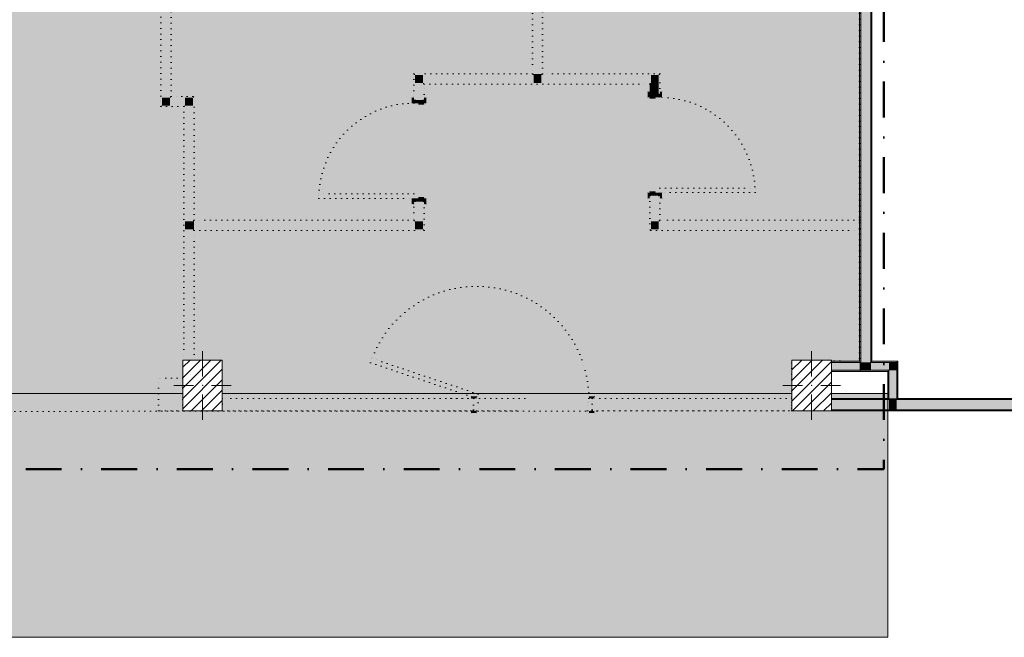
# Model space of a CAD drawing. Header units: millimetres. Extents: x -30280 to 19093, y -19247 to 4746.
# Tile 19 of 41: x -1017 to 7712, y -19247 to -13771. Entities that reach past the tile are written whole.
import ezdxf

# ---------------------------------------------------------------- set-up
doc = ezdxf.new("R2010")
doc.units = ezdxf.units.MM
doc.header["$MEASUREMENT"] = 0
for name, pattern in [('Punteado_1', [50, 0, -50]), ('Punto & Rayas', [670.277762, 317.5, -176.388889, 0, -176.388874]), ('Wipeout_Contour', [1000, 0, -1000])]:
    doc.linetypes.add(name, pattern=pattern)
for name, color, linetype, lineweight, true_color in [('01_2D_Ambit_Pluma_Nº__242', 7, 'Continuous', 50, 0xfb0013), ('12_FAÇ_Façana_Pluma_Nº__102', 7, 'Continuous', 5, 0xcccccc), ('12_FAÇ_Façana_Pluma_Nº__176', 7, 'Continuous', 15, 0x93a0c6), ('14_PAV_Paviment existent_Pluma_Nº__197', 7, 'Continuous', 0, 0xffe68e)]:
    doc.layers.add(name, color=color, linetype=linetype, lineweight=lineweight, true_color=true_color)
for name, color, linetype in [('10_ESTR_Pilars', 7, 'Continuous'), ('12_FAÇ_Façana', 7, 'Continuous'), ('14_PAV_Paviment existent', 7, 'Continuous'), ('Demolido_07_CR_Cel Ras', 7, 'Continuous'), ('Demolido_08_Envans', 7, 'Continuous'), ('Demolido_12_FAÇ_Façana', 7, 'Continuous'), ('Demolido_Puertas Archicad', 7, 'Continuous')]:
    doc.layers.add(name, color=color, linetype=linetype)
for name, color, linetype, lineweight in [('10_ESTR_Pilars_Pluma_Nº__20', 1, 'Continuous', 5), ('10_ESTR_Pilars_Pluma_Nº__28', 7, 'Continuous', 20), ('10_ESTR_Pilars_Pluma_Nº__42', 8, 'Continuous', 25), ('12_FAÇ_Façana_Pluma_Nº__7', 7, 'Continuous', 5), ('14_PAV_Paviment existent_Pluma_Nº__89', 7, 'Continuous', 5), ('Demolido_07_CR_Cel Ras_Pluma_Nº__1', 7, 'Continuous', 5), ('Demolido_07_CR_Cel Ras_Pluma_Nº__100', 2, 'Continuous', 5), ('Demolido_08_Envans_Pluma_Nº__1', 7, 'Continuous', 5), ('Demolido_08_Envans_Pluma_Nº__100', 2, 'Continuous', 5), ('Demolido_12_FAÇ_Façana_Pluma_Nº__1', 7, 'Continuous', 5), ('Demolido_12_FAÇ_Façana_Pluma_Nº__100', 2, 'Continuous', 5), ('Demolido_Puertas Archicad_Pluma_Nº__1', 7, 'Continuous', 5), ('Demolido_Puertas Archicad_Pluma_Nº__100', 2, 'Continuous', 5)]:
    doc.layers.add(name, color=color, linetype=linetype, lineweight=lineweight)
pattern_1 = [(45, (0, 0), (-45.96194, 45.96194), [])]

# ---------------------------------------------------------------- blocks, each defined once
blk = doc.blocks.new('Forjado_2_1', base_point=(6678.9, -19246.6))
at = {"layer": '14_PAV_Paviment existent_Pluma_Nº__197', "linetype": 'Continuous', "lineweight": 0, "true_color": 0x3f3923}
blk.add_hatch(color=39, dxfattribs=at).paths.add_polyline_path([(6678.9, -19246.6), (6678.9, -17084), (-28038.7, -17084), (-28050.8, -19246.6)])
at = {"layer": '14_PAV_Paviment existent_Pluma_Nº__89', "color": 7, "linetype": 'Continuous', "lineweight": 5, "flags": 128}
blk.add_lwpolyline([(6678.9, -19246.6), (-28050.8, -19246.6), (-28038.7, -17084), (6678.9, -17084)], close=True, dxfattribs=at)
blk = doc.blocks.new('Forjado_3_1', base_point=(-28092.2, -1194))
at = {"layer": 'Demolido_07_CR_Cel Ras_Pluma_Nº__100', "linetype": 'Continuous', "lineweight": 0, "true_color": 0x3f3f00}
blk.add_hatch(color=48, dxfattribs=at).paths.add_polyline_path([(-28092.2, -1194), (-1681.1, -1194), (-1681.1, -12339), (-1971.1, -12439), (-18763.6, -12339), (-18763.6, -17084), (-1670.4, -17244), (5828.9, -17239), (5828.9, -16789), (6428.9, -16799), (6428.9, -12439), (6178.9, -12439), (6061.7, -1189.8), (7253.9, -1194), (7253.9, 3863.5), (-28092.2, 3863.5)])
at = {"layer": 'Demolido_07_CR_Cel Ras_Pluma_Nº__1', "color": 7, "linetype": 'Punteado_1', "lineweight": 5, "flags": 128}
blk.add_lwpolyline([(-28092.2, -1194), (-1681.1, -1194), (-1681.1, -12339), (-1971.1, -12439), (-18763.6, -12339), (-18763.6, -17084), (-1670.4, -17244), (5828.9, -17239), (5828.9, -16789), (6428.9, -16799), (6428.9, -12439), (6178.9, -12439), (6061.7, -1189.8), (7253.9, -1194), (7253.9, 3863.5), (-28092.2, 3863.5)], close=True, dxfattribs=at)
blk = doc.blocks.new('Puerta Corredera Exterior 27[7]_1')
at = {"layer": 'Demolido_Puertas Archicad_Pluma_Nº__100', "linetype": 'Continuous', "lineweight": 5}
blk.add_hatch(color=2, dxfattribs=at).paths.add_polyline_path([(-1286, -17284), (-1286, -17244), (-3131.3, -17244), (-3131.3, -17284)])
at = {"layer": 'Demolido_Puertas Archicad_Pluma_Nº__1', "color": 7, "linetype": 'Punteado_1', "lineweight": 5}
for p, q in [((-1621.1, -16949), (-1611.1, -16949)), ((-1611.1, -17239), (-1611.1, -16949)), ((224.1, -16949), (214.1, -16949)), ((214.1, -17239), (214.1, -16949)), ((-3131.3, -17284), (-3131.3, -17244)), ((-3131.3, -17244), (-1286, -17244)), ((-1286, -17284), (-3131.3, -17284)), ((-1286, -17244), (-1286, -17284)), ((-2408.7, -17384), (-2358.7, -17334)), ((-2208.7, -17384), (-2408.7, -17384)), ((-2408.7, -17384), (-2358.7, -17434))]:
    blk.add_line(p, q, dxfattribs=at)
blk = doc.blocks.new('Muro_53_1', base_point=(-8960.9, -16949))
at = {"layer": 'Demolido_08_Envans_Pluma_Nº__100', "linetype": 'Continuous', "lineweight": 5}
for points in [[(224.1, -16949), (214.1, -16949), (214.1, -17239), (224.1, -17239), (224.1, -16959)], [(428.9, -16949), (224.1, -16949), (224.1, -16959), (428.9, -16959)], [(428.9, -16959), (224.1, -16959), (224.1, -17049), (428.9, -17049)], [(428.9, -17049), (224.1, -17049), (224.1, -17139), (428.9, -17139)], [(428.9, -17139), (224.1, -17139), (224.1, -17229), (428.9, -17229)], [(224.1, -17239), (428.9, -17239), (428.9, -17229), (224.1, -17229)]]:
    blk.add_hatch(color=2, dxfattribs=at).paths.add_polyline_path(points)
at = {"layer": 'Demolido_08_Envans_Pluma_Nº__1', "color": 7, "linetype": 'Punteado_1', "lineweight": 5}
for p in [(214.1, -17239), (224.1, -16949)]:
    blk.add_line(p, (214.1, -16949), dxfattribs=at)
at = {"layer": 'Demolido_08_Envans_Pluma_Nº__1', "color": 7, "linetype": 'Punteado_1', "lineweight": 5, "flags": 128}
for points in [[(428.9, -16949), (224.1, -16949)], [(428.9, -17239), (428.9, -16949)], [(224.1, -17239), (428.9, -17239)]]:
    blk.add_lwpolyline(points, dxfattribs=at)
at = {"layer": 'Demolido_Puertas Archicad', "color": 7, "linetype": 'Punteado_1', "lineweight": 5}
blk.add_blockref('Puerta Corredera Exterior 27[7]_1', (0, 0), dxfattribs=at)
blk = doc.blocks.new('Muro_59_1', base_point=(778.9, -17239))
at = {"layer": 'Demolido_08_Envans_Pluma_Nº__100', "linetype": 'Continuous', "lineweight": 5}
for points in [[(3460.9, -17129), (778.9, -17129), (778.9, -17139), (3460.9, -17139)], [(778.9, -17229), (3460.9, -17229), (3460.9, -17139), (778.9, -17139)], [(778.9, -17239), (3460.9, -17239), (3460.9, -17229), (778.9, -17229)]]:
    blk.add_hatch(color=2, dxfattribs=at).paths.add_polyline_path(points)
at = {"layer": 'Demolido_08_Envans_Pluma_Nº__1', "color": 7, "linetype": 'Punteado_1', "lineweight": 5, "flags": 128}
for points in [[(3460.9, -17129), (778.9, -17129)], [(778.9, -17129), (778.9, -17239)], [(778.9, -17239), (3460.9, -17239)]]:
    blk.add_lwpolyline(points, dxfattribs=at)
blk = doc.blocks.new('Puerta 27[9]_1')
at = {"layer": 'Demolido_Puertas Archicad_Pluma_Nº__100', "linetype": 'Continuous', "lineweight": 5}
for points in [[(2478.2, -14510.9), (2478.2, -14460.9), (2459.2, -14460.9), (2459.2, -14510.9)], [(2568.2, -14522.9), (2568.2, -14482.9), (2478.2, -14482.9), (2478.2, -14510.9), (2518.2, -14510.9), (2518.2, -14522.9)], [(2587.2, -14510.9), (2587.2, -14460.9), (2568.2, -14460.9), (2568.2, -14510.9)], [(1634.2, -15354.9), (2478.2, -15354.9), (2478.2, -15314.9), (1634.2, -15314.9)], [(2459.2, -15354.9), (2459.2, -15404.9), (2478.2, -15404.9), (2478.2, -15354.9)], [(2568.2, -15382.9), (2568.2, -15342.9), (2518.2, -15342.9), (2518.2, -15354.9), (2478.2, -15354.9), (2478.2, -15382.9)], [(2568.2, -15354.9), (2568.2, -15404.9), (2587.2, -15404.9), (2587.2, -15354.9)]]:
    blk.add_hatch(color=2, dxfattribs=at).paths.add_polyline_path(points)
at = {"layer": 'Demolido_Puertas Archicad_Pluma_Nº__1', "color": 7, "linetype": 'Punteado_1', "lineweight": 5}
for p, q in [((2478.2, -14460.9), (2459.2, -14460.9)), ((2459.2, -14460.9), (2459.2, -14510.9)), ((2478.2, -14510.9), (2478.2, -14460.9)), ((2478.2, -14482.9), (2478.2, -14460.9)), ((2478.2, -14482.9), (2478.2, -14460.9)), ((2478.2, -14510.9), (2478.2, -14482.9)), ((2478.2, -14482.9), (2568.2, -14482.9)), ((2478.2, -14482.9), (2488.2, -14482.9)), ((2478.2, -14482.9), (2488.2, -14482.9)), ((2488.2, -14482.9), (2558.2, -14482.9)), ((2488.2, -14482.9), (2558.2, -14482.9)), ((2558.2, -14482.9), (2568.2, -14482.9)), ((2558.2, -14482.9), (2568.2, -14482.9)), ((2587.2, -14460.9), (2568.2, -14460.9)), ((2568.2, -14460.9), (2568.2, -14510.9)), ((2568.2, -14482.9), (2568.2, -14460.9)), ((2568.2, -14482.9), (2568.2, -14460.9)), ((2568.2, -14482.9), (2568.2, -14522.9)), ((2587.2, -14510.9), (2587.2, -14460.9)), ((2459.2, -14510.9), (2478.2, -14510.9)), ((2518.2, -14510.9), (2478.2, -14510.9)), ((2518.2, -14522.9), (2518.2, -14510.9)), ((2568.2, -14522.9), (2518.2, -14522.9)), ((2568.2, -14510.9), (2587.2, -14510.9)), ((2478.2, -15314.9), (1634.2, -15314.9)), ((1634.2, -15314.9), (1634.2, -15354.9)), ((1634.2, -15354.9), (2478.2, -15354.9)), ((2459.2, -15354.9), (2459.2, -15404.9)), ((2478.2, -15354.9), (2459.2, -15354.9)), ((2478.2, -15354.9), (2478.2, -15314.9)), ((2478.2, -15404.9), (2478.2, -15354.9)), ((2478.2, -15382.9), (2478.2, -15354.9)), ((2478.2, -15354.9), (2518.2, -15354.9)), ((2518.2, -15354.9), (2518.2, -15342.9)), ((2518.2, -15342.9), (2568.2, -15342.9)), ((2568.2, -15342.9), (2568.2, -15382.9)), ((2568.2, -15354.9), (2568.2, -15404.9)), ((2587.2, -15354.9), (2568.2, -15354.9)), ((2587.2, -15404.9), (2587.2, -15354.9)), ((2459.2, -15404.9), (2478.2, -15404.9)), ((2568.2, -15382.9), (2478.2, -15382.9)), ((2478.2, -15382.9), (2488.2, -15382.9)), ((2478.2, -15382.9), (2488.2, -15382.9)), ((2478.2, -15382.9), (2478.2, -15404.9)), ((2478.2, -15382.9), (2478.2, -15404.9)), ((2488.2, -15382.9), (2558.2, -15382.9)), ((2488.2, -15382.9), (2558.2, -15382.9)), ((2558.2, -15382.9), (2568.2, -15382.9)), ((2558.2, -15382.9), (2568.2, -15382.9)), ((2568.2, -15382.9), (2568.2, -15404.9)), ((2568.2, -15382.9), (2568.2, -15404.9)), ((2568.2, -15404.9), (2587.2, -15404.9))]:
    blk.add_line(p, q, dxfattribs=at)
blk.add_arc((2478.2, -15354.9), 844, 90, 180, dxfattribs=at)
blk = doc.blocks.new('Muro_60_1', base_point=(2568.2, -15639))
at = {"layer": 'Demolido_08_Envans_Pluma_Nº__100', "linetype": 'Continuous', "lineweight": 5}
for points in [[(2478.2, -14251.7), (2488.2, -14261.7), (2488.2, -14251.7)], [(2478.2, -14261.7), (2488.2, -14261.7), (2478.2, -14251.7)], [(2478.2, -14261.7), (2478.2, -14482.9), (2488.2, -14482.9), (2488.2, -14261.7)], [(2488.2, -14261.7), (2558.2, -14331.7), (2558.2, -14261.7)], [(2488.2, -14331.7), (2558.2, -14331.7), (2488.2, -14261.7)], [(2558.2, -14331.7), (2488.2, -14331.7), (2488.2, -14482.9), (2558.2, -14482.9)], [(2558.2, -14331.7), (2568.2, -14341.7), (2568.2, -14331.7)], [(2558.2, -14341.7), (2568.2, -14341.7), (2558.2, -14331.7)], [(2568.2, -14341.7), (2558.2, -14341.7), (2558.2, -14482.9), (2568.2, -14482.9)], [(2478.2, -15549), (2488.2, -15549), (2488.2, -15382.9), (2478.2, -15382.9)], [(2488.2, -15559), (2558.2, -15559), (2558.2, -15382.9), (2488.2, -15382.9)], [(2558.2, -15382.9), (2558.2, -15629), (2568.2, -15629), (2568.2, -15382.9)], [(2478.2, -15559), (2488.2, -15559), (2478.2, -15549)], [(2478.2, -15549), (2488.2, -15559), (2488.2, -15549)], [(2488.2, -15629), (2558.2, -15629), (2488.2, -15559)], [(2488.2, -15559), (2558.2, -15629), (2558.2, -15559)], [(2558.2, -15639), (2568.2, -15639), (2558.2, -15629)], [(2558.2, -15629), (2568.2, -15639), (2568.2, -15629)]]:
    blk.add_hatch(color=2, dxfattribs=at).paths.add_polyline_path(points)
at = {"layer": 'Demolido_08_Envans_Pluma_Nº__1', "color": 7, "linetype": 'Punteado_1', "lineweight": 5}
for p, q in [((2478.2, -14482.9), (2478.2, -14460.9)), ((2478.2, -14482.9), (2488.2, -14482.9)), ((2488.2, -14482.9), (2558.2, -14482.9)), ((2558.2, -14482.9), (2568.2, -14482.9)), ((2568.2, -14482.9), (2568.2, -14460.9)), ((2478.2, -15382.9), (2478.2, -15404.9)), ((2478.2, -15382.9), (2488.2, -15382.9)), ((2488.2, -15382.9), (2558.2, -15382.9)), ((2558.2, -15382.9), (2568.2, -15382.9)), ((2568.2, -15382.9), (2568.2, -15404.9))]:
    blk.add_line(p, q, dxfattribs=at)
at = {"layer": 'Demolido_08_Envans_Pluma_Nº__1', "color": 7, "linetype": 'Punteado_1', "lineweight": 5, "flags": 128}
for points in [[(2478.2, -14251.7), (2488.2, -14251.7)], [(2478.2, -14251.7), (2478.2, -14482.9)], [(2568.2, -14482.9), (2568.2, -14341.7)], [(2478.2, -15382.9), (2478.2, -15549)], [(2568.2, -15639), (2568.2, -15382.9)], [(2568.2, -15639), (2558.2, -15639)]]:
    blk.add_lwpolyline(points, dxfattribs=at)
at = {"layer": 'Demolido_Puertas Archicad', "color": 7, "linetype": 'Punteado_1', "lineweight": 5}
blk.add_blockref('Puerta 27[9]_1', (0, 0), dxfattribs=at)
blk = doc.blocks.new('Muro_61_1', base_point=(2568.2, -14341.7))
at = {"layer": 'Demolido_08_Envans_Pluma_Nº__100', "linetype": 'Continuous', "lineweight": 5}
for points in [[(2488.2, -14251.7), (2488.2, -14261.7), (3528.2, -14261.7), (3528.2, -14251.7)], [(2558.2, -14261.7), (2558.2, -14331.7), (3538.2, -14331.7), (3538.2, -14261.7)], [(3538.2, -14251.7), (3528.2, -14251.7), (3528.2, -14261.7), (3538.2, -14261.7)], [(3608.2, -14261.7), (3538.2, -14261.7), (3538.2, -14331.7), (3608.2, -14331.7)], [(3618.2, -14251.7), (3608.2, -14251.7), (3608.2, -14261.7), (3618.2, -14261.7)], [(3608.2, -14261.7), (3608.2, -14331.7), (4578.2, -14331.7), (4578.2, -14261.7)], [(3618.2, -14251.7), (3618.2, -14261.7), (4648.2, -14261.7), (4648.2, -14251.7)], [(4578.2, -14331.7), (4648.2, -14331.7), (4648.2, -14261.7)], [(4578.2, -14261.7), (4578.2, -14331.7), (4648.2, -14261.7)], [(4648.2, -14261.7), (4658.2, -14261.7), (4658.2, -14251.7)], [(4648.2, -14251.7), (4648.2, -14261.7), (4658.2, -14251.7)], [(4568.2, -14331.7), (2568.2, -14331.7), (2568.2, -14341.7), (4568.2, -14341.7)], [(4568.2, -14341.7), (4578.2, -14341.7), (4578.2, -14331.7)], [(4568.2, -14331.7), (4568.2, -14341.7), (4578.2, -14331.7)]]:
    blk.add_hatch(color=2, dxfattribs=at).paths.add_polyline_path(points)
at = {"layer": 'Demolido_08_Envans_Pluma_Nº__1', "color": 7, "linetype": 'Punteado_1', "lineweight": 5, "flags": 128}
for points in [[(3528.2, -14251.7), (2488.2, -14251.7)], [(4658.2, -14251.7), (3618.2, -14251.7)], [(4658.2, -14251.7), (4658.2, -14261.7)], [(2568.2, -14341.7), (4568.2, -14341.7)]]:
    blk.add_lwpolyline(points, dxfattribs=at)
blk = doc.blocks.new('Puerta 27[10]_1')
at = {"layer": 'Demolido_Puertas Archicad_Pluma_Nº__100', "linetype": 'Continuous', "lineweight": 5}
for points in [[(4549.2, -14459.5), (4568.2, -14459.5), (4568.2, -14409.5), (4549.2, -14409.5)], [(4568.2, -14471.5), (4618.2, -14471.5), (4618.2, -14459.5), (4658.2, -14459.5), (4658.2, -14431.5), (4568.2, -14431.5)], [(4658.2, -14459.5), (4677.2, -14459.5), (4677.2, -14409.5), (4658.2, -14409.5)], [(5502.2, -15303.5), (5502.2, -15263.5), (4658.2, -15263.5), (4658.2, -15303.5)], [(4568.2, -15303.5), (4549.2, -15303.5), (4549.2, -15353.5), (4568.2, -15353.5)], [(4568.2, -15331.5), (4658.2, -15331.5), (4658.2, -15303.5), (4618.2, -15303.5), (4618.2, -15291.5), (4568.2, -15291.5)], [(4677.2, -15303.5), (4658.2, -15303.5), (4658.2, -15353.5), (4677.2, -15353.5)]]:
    blk.add_hatch(color=2, dxfattribs=at).paths.add_polyline_path(points)
at = {"layer": 'Demolido_Puertas Archicad_Pluma_Nº__1', "color": 7, "linetype": 'Punteado_1', "lineweight": 5}
for p, q in [((4549.2, -14459.5), (4549.2, -14409.5)), ((4549.2, -14409.5), (4568.2, -14409.5)), ((4568.2, -14459.5), (4549.2, -14459.5)), ((4568.2, -14409.5), (4568.2, -14459.5)), ((4568.2, -14431.5), (4568.2, -14409.5)), ((4568.2, -14431.5), (4568.2, -14409.5)), ((4658.2, -14431.5), (4568.2, -14431.5)), ((4568.2, -14431.5), (4568.2, -14471.5)), ((4578.2, -14431.5), (4568.2, -14431.5)), ((4578.2, -14431.5), (4568.2, -14431.5)), ((4568.2, -14471.5), (4618.2, -14471.5)), ((4648.2, -14431.5), (4578.2, -14431.5)), ((4648.2, -14431.5), (4578.2, -14431.5)), ((4618.2, -14471.5), (4618.2, -14459.5)), ((4618.2, -14459.5), (4658.2, -14459.5)), ((4658.2, -14431.5), (4648.2, -14431.5)), ((4658.2, -14431.5), (4648.2, -14431.5)), ((4658.2, -14459.5), (4658.2, -14409.5)), ((4658.2, -14409.5), (4677.2, -14409.5)), ((4658.2, -14431.5), (4658.2, -14409.5)), ((4658.2, -14431.5), (4658.2, -14409.5)), ((4658.2, -14459.5), (4658.2, -14431.5)), ((4677.2, -14459.5), (4658.2, -14459.5)), ((4677.2, -14409.5), (4677.2, -14459.5)), ((4658.2, -15303.5), (4658.2, -15263.5)), ((4658.2, -15263.5), (5502.2, -15263.5)), ((5502.2, -15263.5), (5502.2, -15303.5)), ((4549.2, -15353.5), (4549.2, -15303.5)), ((4549.2, -15303.5), (4568.2, -15303.5)), ((4568.2, -15353.5), (4549.2, -15353.5)), ((4618.2, -15291.5), (4568.2, -15291.5)), ((4568.2, -15291.5), (4568.2, -15331.5)), ((4568.2, -15303.5), (4568.2, -15353.5)), ((4568.2, -15331.5), (4658.2, -15331.5)), ((4578.2, -15331.5), (4568.2, -15331.5)), ((4578.2, -15331.5), (4568.2, -15331.5)), ((4568.2, -15331.5), (4568.2, -15353.5)), ((4568.2, -15331.5), (4568.2, -15353.5)), ((4648.2, -15331.5), (4578.2, -15331.5)), ((4648.2, -15331.5), (4578.2, -15331.5)), ((4618.2, -15303.5), (4618.2, -15291.5)), ((4658.2, -15303.5), (4618.2, -15303.5)), ((4658.2, -15331.5), (4648.2, -15331.5)), ((4658.2, -15331.5), (4648.2, -15331.5)), ((4658.2, -15353.5), (4658.2, -15303.5)), ((4658.2, -15303.5), (4677.2, -15303.5)), ((4658.2, -15331.5), (4658.2, -15303.5)), ((5502.2, -15303.5), (4658.2, -15303.5)), ((4658.2, -15331.5), (4658.2, -15353.5)), ((4658.2, -15331.5), (4658.2, -15353.5)), ((4677.2, -15353.5), (4658.2, -15353.5)), ((4677.2, -15303.5), (4677.2, -15353.5))]:
    blk.add_line(p, q, dxfattribs=at)
blk.add_arc((4658.2, -15303.5), 844, 0, 90, dxfattribs=at)
blk = doc.blocks.new('Muro_62_1', base_point=(4568.2, -14341.7))
at = {"layer": 'Demolido_08_Envans_Pluma_Nº__100', "linetype": 'Continuous', "lineweight": 5}
for points in [[(4648.2, -14261.7), (4648.2, -14431.5), (4658.2, -14431.5), (4658.2, -14261.7)], [(4578.2, -14341.7), (4568.2, -14341.7), (4568.2, -14431.5), (4578.2, -14431.5)], [(4578.2, -14331.7), (4578.2, -14431.5), (4648.2, -14431.5), (4648.2, -14331.7)], [(4578.2, -15331.5), (4568.2, -15331.5), (4568.2, -15629), (4578.2, -15629)], [(4648.2, -15331.5), (4578.2, -15331.5), (4578.2, -15559), (4648.2, -15559)], [(4648.2, -15331.5), (4648.2, -15549), (4658.2, -15549), (4658.2, -15331.5)], [(4648.2, -15559), (4578.2, -15629), (4648.2, -15629)], [(4578.2, -15559), (4578.2, -15629), (4648.2, -15559)], [(4658.2, -15549), (4648.2, -15559), (4658.2, -15559)], [(4648.2, -15549), (4648.2, -15559), (4658.2, -15549)], [(4568.2, -15639), (4578.2, -15639), (4578.2, -15629)], [(4578.2, -15629), (4568.2, -15629), (4568.2, -15639)]]:
    blk.add_hatch(color=2, dxfattribs=at).paths.add_polyline_path(points)
at = {"layer": 'Demolido_08_Envans_Pluma_Nº__1', "color": 7, "linetype": 'Punteado_1', "lineweight": 5}
for p, q in [((4568.2, -14431.5), (4568.2, -14409.5)), ((4578.2, -14431.5), (4568.2, -14431.5)), ((4648.2, -14431.5), (4578.2, -14431.5)), ((4658.2, -14431.5), (4648.2, -14431.5)), ((4658.2, -14431.5), (4658.2, -14409.5)), ((4568.2, -15331.5), (4568.2, -15353.5)), ((4578.2, -15331.5), (4568.2, -15331.5)), ((4648.2, -15331.5), (4578.2, -15331.5)), ((4658.2, -15331.5), (4648.2, -15331.5)), ((4658.2, -15331.5), (4658.2, -15353.5))]:
    blk.add_line(p, q, dxfattribs=at)
at = {"layer": 'Demolido_08_Envans_Pluma_Nº__1', "color": 7, "linetype": 'Punteado_1', "lineweight": 5, "flags": 128}
for points in [[(4658.2, -14431.5), (4658.2, -14261.7)], [(4568.2, -14341.7), (4568.2, -14431.5)], [(4568.2, -15331.5), (4568.2, -15639)], [(4658.2, -15549), (4658.2, -15331.5)], [(4568.2, -15639), (4578.2, -15639)]]:
    blk.add_lwpolyline(points, dxfattribs=at)
at = {"layer": 'Demolido_Puertas Archicad', "color": 7, "linetype": 'Punteado_1', "lineweight": 5}
blk.add_blockref('Puerta 27[10]_1', (0, 0), dxfattribs=at)
blk = doc.blocks.new('Muro_63_1', base_point=(4568.2, -15639))
at = {"layer": 'Demolido_08_Envans_Pluma_Nº__100', "linetype": 'Continuous', "lineweight": 5}
for points in [[(4648.2, -15629), (6428.9, -15629), (6428.9, -15559), (4648.2, -15559)], [(4658.2, -15559), (6428.9, -15559), (6428.9, -15549), (4658.2, -15549)], [(4578.2, -15629), (4578.2, -15639), (6428.9, -15639), (6428.9, -15629)]]:
    blk.add_hatch(color=2, dxfattribs=at).paths.add_polyline_path(points)
at = {"layer": 'Demolido_08_Envans_Pluma_Nº__1', "color": 7, "linetype": 'Punteado_1', "lineweight": 5, "flags": 128}
for points in [[(6428.9, -15549), (4658.2, -15549)], [(6428.9, -15559), (6428.9, -15549)], [(6428.9, -15629), (6428.9, -15559)], [(4578.2, -15639), (6428.9, -15639)], [(6428.9, -15639), (6428.9, -15629)]]:
    blk.add_lwpolyline(points, dxfattribs=at)
blk = doc.blocks.new('Muro_64_1', base_point=(6428.9, -12439))
at = {"layer": '12_FAÇ_Façana_Pluma_Nº__102', "linetype": 'Continuous', "lineweight": 0, "true_color": 0xe5e5e5}
for points in [[(6528.9, -12429), (6438.9, -12429), (6438.9, -12439), (6528.9, -12439)], [(6526.7, -16809), (6528.9, -16807.2), (6528.9, -12439), (6438.9, -12439), (6438.9, -16809)], [(6441.1, -16879), (6526.7, -16809), (6438.9, -16809), (6438.9, -16879)], [(6528.9, -16809), (6526.7, -16809), (6441.1, -16879), (6528.9, -16879)], [(6528.9, -16807.2), (6526.7, -16809), (6528.9, -16809)]]:
    blk.add_hatch(color=254, dxfattribs=at).paths.add_polyline_path(points)
at = {"layer": '12_FAÇ_Façana_Pluma_Nº__176', "linetype": 'Continuous', "lineweight": 0, "true_color": 0x495063}
for points in [[(6438.9, -16799), (6438.9, -12439), (6428.9, -12439), (6428.9, -16799)], [(6538.9, -16799), (6538.9, -12439), (6528.9, -12439), (6528.9, -16799)], [(6438.9, -16809), (6438.9, -16799), (6428.9, -16799), (6428.9, -16809)], [(6538.9, -16799), (6528.9, -16807.2), (6528.9, -16809), (6538.9, -16809)], [(6528.9, -16807.2), (6538.9, -16799), (6528.9, -16799)], [(6428.9, -16879), (6428.9, -16889), (6438.9, -16880.8), (6438.9, -16879)], [(6428.9, -16889), (6438.9, -16889), (6438.9, -16880.8)]]:
    blk.add_hatch(color=251, dxfattribs=at).paths.add_polyline_path(points)
at = {"layer": '12_FAÇ_Façana_Pluma_Nº__7', "color": 7, "linetype": 'Continuous', "lineweight": 5}
for p, q in [((6438.9, -12429), (6438.9, -12439)), ((6438.9, -12439), (6438.9, -16809)), ((6528.9, -12439), (6528.9, -12429)), ((6528.9, -16807.2), (6528.9, -12439)), ((6438.9, -16809), (6428.9, -16809)), ((6528.9, -16809), (6528.9, -16807.2)), ((6528.9, -16809), (6538.9, -16809)), ((6428.9, -16879), (6438.9, -16879)), ((6438.9, -16879), (6441.1, -16879)), ((6441.1, -16879), (6528.9, -16879))]:
    blk.add_line(p, q, dxfattribs=at)
at = {"layer": '12_FAÇ_Façana_Pluma_Nº__7', "color": 7, "linetype": 'Continuous', "lineweight": 5, "flags": 128}
for points in [[(6428.9, -12439), (6428.9, -16799)], [(6538.9, -16799), (6538.9, -12439)], [(6428.9, -16889), (6438.9, -16889)]]:
    blk.add_lwpolyline(points, dxfattribs=at)
blk = doc.blocks.new('Muro_65_1', base_point=(6428.9, -16889))
at = {"layer": '12_FAÇ_Façana_Pluma_Nº__102', "linetype": 'Continuous', "lineweight": 0, "true_color": 0xe5e5e5}
for points in [[(6528.9, -16809), (6528.9, -16879), (6688.9, -16879), (6688.9, -16809)], [(6688.9, -16879), (6758.9, -16879), (6758.9, -16809)], [(6688.9, -16809), (6688.9, -16879), (6758.9, -16809)]]:
    blk.add_hatch(color=254, dxfattribs=at).paths.add_polyline_path(points)
at = {"layer": '12_FAÇ_Façana_Pluma_Nº__176', "linetype": 'Continuous', "lineweight": 0, "true_color": 0x495063}
for points in [[(6758.9, -16799), (6538.9, -16799), (6538.9, -16809), (6758.9, -16809)], [(6758.9, -16809), (6768.9, -16809), (6768.9, -16799)], [(6758.9, -16799), (6758.9, -16809), (6768.9, -16799)], [(6438.9, -16879), (6438.9, -16880.8), (6441.1, -16879)], [(6678.9, -16879), (6441.1, -16879), (6438.9, -16880.8), (6438.9, -16889), (6678.9, -16889)], [(6678.9, -16889), (6688.9, -16889), (6688.9, -16879)], [(6678.9, -16879), (6678.9, -16889), (6688.9, -16879)]]:
    blk.add_hatch(color=251, dxfattribs=at).paths.add_polyline_path(points)
at = {"layer": '12_FAÇ_Façana_Pluma_Nº__7', "color": 7, "linetype": 'Continuous', "lineweight": 5}
for p, q in [((6528.9, -16809), (6538.9, -16809)), ((6688.9, -16809), (6538.9, -16809)), ((6758.9, -16809), (6688.9, -16809)), ((6758.9, -16879), (6758.9, -16809)), ((6438.9, -16879), (6441.1, -16879)), ((6441.1, -16879), (6528.9, -16879)), ((6528.9, -16879), (6688.9, -16879)), ((6688.9, -16889), (6688.9, -16879))]:
    blk.add_line(p, q, dxfattribs=at)
at = {"layer": '12_FAÇ_Façana_Pluma_Nº__7', "color": 7, "linetype": 'Continuous', "lineweight": 5, "flags": 128}
for points in [[(6768.9, -16799), (6538.9, -16799)], [(6768.9, -16799), (6768.9, -16809)], [(6438.9, -16889), (6678.9, -16889)]]:
    blk.add_lwpolyline(points, dxfattribs=at)
blk = doc.blocks.new('Muro_66_1', base_point=(6678.9, -16889))
at = {"layer": '12_FAÇ_Façana_Pluma_Nº__102', "linetype": 'Continuous', "lineweight": 0, "true_color": 0xe5e5e5}
for points in [[(6688.9, -16879), (6688.9, -17129), (6758.9, -17129), (6758.9, -16879)], [(6758.9, -17129), (6688.9, -17129), (6688.9, -17139), (6758.9, -17139)]]:
    blk.add_hatch(color=254, dxfattribs=at).paths.add_polyline_path(points)
at = {"layer": '12_FAÇ_Façana_Pluma_Nº__176', "linetype": 'Continuous', "lineweight": 0, "true_color": 0x495063}
for points in [[(6758.9, -16809), (6758.9, -17129), (6768.9, -17129), (6768.9, -16809)], [(6678.9, -16889), (6678.9, -17129), (6688.9, -17129), (6688.9, -16889)]]:
    blk.add_hatch(color=251, dxfattribs=at).paths.add_polyline_path(points)
at = {"layer": '12_FAÇ_Façana_Pluma_Nº__7', "color": 7, "linetype": 'Continuous', "lineweight": 5}
for p, q in [((6758.9, -16879), (6758.9, -16809)), ((6688.9, -16889), (6688.9, -16879)), ((6688.9, -16889), (6688.9, -17129)), ((6758.9, -17129), (6758.9, -16879)), ((6688.9, -17129), (6688.9, -17139)), ((6758.9, -17139), (6758.9, -17129))]:
    blk.add_line(p, q, dxfattribs=at)
at = {"layer": '12_FAÇ_Façana_Pluma_Nº__7', "color": 7, "linetype": 'Continuous', "lineweight": 5, "flags": 128}
for points in [[(6768.9, -17129), (6768.9, -16809)], [(6678.9, -16889), (6678.9, -17129)]]:
    blk.add_lwpolyline(points, dxfattribs=at)
blk = doc.blocks.new('Muro_67_1', base_point=(6428.9, -16889))
at = {"layer": '12_FAÇ_Façana_Pluma_Nº__102', "linetype": 'Continuous', "lineweight": 0, "true_color": 0xe5e5e5}
for points in [[(6428.9, -16809), (6178.9, -16809), (6178.9, -16879), (6428.9, -16879)], [(6438.9, -16879), (6438.9, -16809), (6428.9, -16809), (6428.9, -16879)]]:
    blk.add_hatch(color=254, dxfattribs=at).paths.add_polyline_path(points)
at = {"layer": '12_FAÇ_Façana_Pluma_Nº__176', "linetype": 'Continuous', "lineweight": 0, "true_color": 0x495063}
for points in [[(6428.9, -16799), (6178.9, -16799), (6178.9, -16809), (6428.9, -16809)], [(6178.9, -16889), (6428.9, -16889), (6428.9, -16879), (6178.9, -16879)]]:
    blk.add_hatch(color=251, dxfattribs=at).paths.add_polyline_path(points)
at = {"layer": '12_FAÇ_Façana_Pluma_Nº__7', "color": 7, "linetype": 'Continuous', "lineweight": 5}
for p, q in [((6428.9, -16809), (6178.9, -16809)), ((6438.9, -16809), (6428.9, -16809)), ((6178.9, -16879), (6428.9, -16879)), ((6428.9, -16879), (6438.9, -16879))]:
    blk.add_line(p, q, dxfattribs=at)
at = {"layer": '12_FAÇ_Façana_Pluma_Nº__7', "color": 7, "linetype": 'Continuous', "lineweight": 5, "flags": 128}
for points in [[(6428.9, -16799), (6178.9, -16799)], [(6178.9, -16889), (6428.9, -16889)]]:
    blk.add_lwpolyline(points, dxfattribs=at)
blk = doc.blocks.new('Muro_68_1', base_point=(528.9, -15639))
at = {"layer": 'Demolido_08_Envans_Pluma_Nº__100', "linetype": 'Continuous', "lineweight": 5}
for points in [[(518.9, -15559), (518.9, -15629), (528.9, -15629), (528.9, -15559)], [(2478.2, -15549), (528.9, -15549), (528.9, -15559), (2478.2, -15559)], [(2488.2, -15559), (528.9, -15559), (528.9, -15629), (2488.2, -15629)], [(2558.2, -15629), (528.9, -15629), (528.9, -15639), (2558.2, -15639)]]:
    blk.add_hatch(color=2, dxfattribs=at).paths.add_polyline_path(points)
at = {"layer": 'Demolido_08_Envans_Pluma_Nº__1', "color": 7, "linetype": 'Punteado_1', "lineweight": 5, "flags": 128}
for points in [[(2478.2, -15549), (528.9, -15549)], [(528.9, -15639), (2558.2, -15639)]]:
    blk.add_lwpolyline(points, dxfattribs=at)
blk = doc.blocks.new('Muro_69_1', base_point=(528.9, -16789))
at = {"layer": 'Demolido_08_Envans_Pluma_Nº__100', "linetype": 'Continuous', "lineweight": 5}
for points in [[(448.9, -14461.7), (448.9, -14531.7), (518.9, -14461.7)], [(448.9, -14531.7), (518.9, -14531.7), (518.9, -14461.7)], [(518.9, -14451.7), (518.9, -14461.7), (528.9, -14451.7)], [(518.9, -14461.7), (528.9, -14461.7), (528.9, -14451.7)], [(518.9, -14461.7), (518.9, -15549), (528.9, -15549), (528.9, -14461.7)], [(438.9, -14531.7), (438.9, -14541.7), (448.9, -14531.7)], [(438.9, -14541.7), (448.9, -14541.7), (448.9, -14531.7)], [(438.9, -14541.7), (438.9, -16789), (448.9, -16789), (448.9, -14541.7)], [(448.9, -14531.7), (448.9, -15559), (518.9, -15559), (518.9, -14531.7)], [(448.9, -15559), (448.9, -15629), (518.9, -15629), (518.9, -15559)], [(518.9, -15549), (518.9, -15559), (528.9, -15559), (528.9, -15549)], [(448.9, -15629), (448.9, -16789), (518.9, -16789), (518.9, -15629)], [(518.9, -15629), (518.9, -15639), (528.9, -15639), (528.9, -15629)], [(518.9, -15639), (518.9, -16789), (528.9, -16789), (528.9, -15639)]]:
    blk.add_hatch(color=2, dxfattribs=at).paths.add_polyline_path(points)
at = {"layer": 'Demolido_08_Envans_Pluma_Nº__1', "color": 7, "linetype": 'Punteado_1', "lineweight": 5, "flags": 128}
for points in [[(528.9, -15549), (528.9, -14451.7)], [(438.9, -14541.7), (438.9, -16789)], [(528.9, -16789), (528.9, -15639)], [(448.9, -16789), (438.9, -16789)], [(518.9, -16789), (448.9, -16789)], [(528.9, -16789), (518.9, -16789)]]:
    blk.add_lwpolyline(points, dxfattribs=at)
at = {"layer": 'Demolido_12_FAÇ_Façana_Pluma_Nº__1', "color": 7, "linetype": 'Punteado_1', "lineweight": 5, "flags": 128}
blk.add_lwpolyline([(528.9, -14451.7), (518.9, -14451.7)], dxfattribs=at)
blk = doc.blocks.new('Muro_70_1', base_point=(325.3, -14541.7))
at = {"layer": 'Demolido_12_FAÇ_Façana_Pluma_Nº__100', "linetype": 'Continuous', "lineweight": 5}
for points in [[(315.3, -14461.7), (245.3, -14461.7), (245.3, -14531.7)], [(315.3, -14461.7), (245.3, -14531.7), (315.3, -14531.7)], [(325.3, -14451.7), (315.3, -14451.7), (315.3, -14461.7)], [(325.3, -14451.7), (315.3, -14461.7), (325.3, -14461.7)], [(448.9, -14461.7), (315.3, -14461.7), (315.3, -14531.7), (448.9, -14531.7)], [(518.9, -14451.7), (325.3, -14451.7), (325.3, -14461.7), (518.9, -14461.7)], [(245.3, -14531.7), (235.3, -14531.7), (235.3, -14541.7)], [(245.3, -14531.7), (235.3, -14541.7), (245.3, -14541.7)], [(438.9, -14531.7), (245.3, -14531.7), (245.3, -14541.7), (438.9, -14541.7)]]:
    blk.add_hatch(color=2, dxfattribs=at).paths.add_polyline_path(points)
at = {"layer": 'Demolido_08_Envans_Pluma_Nº__1', "color": 7, "linetype": 'Punteado_1', "lineweight": 5, "flags": 128}
blk.add_lwpolyline([(235.3, -14541.7), (235.3, -14531.7)], dxfattribs=at)
at = {"layer": 'Demolido_12_FAÇ_Façana_Pluma_Nº__1', "color": 7, "linetype": 'Punteado_1', "lineweight": 5, "flags": 128}
for points in [[(518.9, -14451.7), (325.3, -14451.7)], [(235.3, -14541.7), (438.9, -14541.7)]]:
    blk.add_lwpolyline(points, dxfattribs=at)
blk = doc.blocks.new('Muro_71_1', base_point=(325.3, -14541.7))
at = {"layer": 'Demolido_08_Envans_Pluma_Nº__100', "linetype": 'Continuous', "lineweight": 5}
for points in [[(235.3, -9589), (235.3, -14531.7), (245.3, -14531.7), (245.3, -9589)], [(245.3, -14461.7), (315.3, -14461.7), (315.3, -9769), (245.3, -9769)], [(315.3, -9779), (325.3, -9779), (322.1, -9769), (315.3, -9769)], [(322.1, -9769), (325.3, -9779), (325.3, -9769)], [(315.3, -9779), (315.3, -14451.7), (325.3, -14451.7), (325.3, -9779)]]:
    blk.add_hatch(color=2, dxfattribs=at).paths.add_polyline_path(points)
at = {"layer": 'Demolido_08_Envans_Pluma_Nº__1', "color": 7, "linetype": 'Punteado_1', "lineweight": 5, "flags": 128}
for points in [[(235.3, -9589), (235.3, -14531.7)], [(325.3, -14451.7), (325.3, -9779)]]:
    blk.add_lwpolyline(points, dxfattribs=at)
blk = doc.blocks.new('Muro_75_1', base_point=(3618.2, -14341.7))
at = {"layer": 'Demolido_08_Envans_Pluma_Nº__100', "linetype": 'Continuous', "lineweight": 5}
for points in [[(3528.2, -8054.9), (3528.2, -14251.7), (3538.2, -14251.7), (3538.2, -8054.9)], [(3608.2, -8044.9), (3538.2, -8044.9), (3538.2, -8054.9), (3608.2, -8054.9)], [(3608.2, -14251.7), (3608.2, -8054.9), (3538.2, -8054.9), (3538.2, -14251.7)], [(3618.2, -14251.7), (3618.2, -8054.9), (3608.2, -8054.9), (3608.2, -14251.7)], [(3608.2, -14251.7), (3538.2, -14251.7), (3538.2, -14261.7), (3608.2, -14261.7)]]:
    blk.add_hatch(color=2, dxfattribs=at).paths.add_polyline_path(points)
at = {"layer": 'Demolido_08_Envans_Pluma_Nº__1', "color": 7, "linetype": 'Punteado_1', "lineweight": 5, "flags": 128}
for points in [[(3528.2, -8054.9), (3528.2, -14251.7)], [(3618.2, -14251.7), (3618.2, -8054.9)]]:
    blk.add_lwpolyline(points, dxfattribs=at)
blk = doc.blocks.new('Muro_107_1', base_point=(5828.9, -17239))
at = {"layer": '12_FAÇ_Façana_Pluma_Nº__102', "linetype": 'Continuous', "lineweight": 0, "true_color": 0xe5e5e5}
for points in [[(6688.9, -17139), (6178.9, -17139), (6178.9, -17229), (6688.9, -17229)], [(6758.9, -17139), (6688.9, -17139), (6688.9, -17229), (6758.9, -17229)], [(6758.9, -17229), (7804.9, -17229), (7804.9, -17139), (6758.9, -17139)]]:
    blk.add_hatch(color=254, dxfattribs=at).paths.add_polyline_path(points)
at = {"layer": '12_FAÇ_Façana_Pluma_Nº__176', "linetype": 'Continuous', "lineweight": 0, "true_color": 0x495063}
for points in [[(6678.9, -17129), (6178.9, -17129), (6178.9, -17139), (6678.9, -17139)], [(6688.9, -17129), (6678.9, -17129), (6678.9, -17139), (6688.9, -17139)], [(6768.9, -17129), (6758.9, -17129), (6758.9, -17139), (6768.9, -17139)], [(6768.9, -17129), (6768.9, -17139), (7804.9, -17139), (7804.9, -17129)], [(6178.9, -17229), (6178.9, -17239), (7804.9, -17239), (7804.9, -17229)]]:
    blk.add_hatch(color=251, dxfattribs=at).paths.add_polyline_path(points)
at = {"layer": '12_FAÇ_Façana_Pluma_Nº__7', "color": 7, "linetype": 'Continuous', "lineweight": 5}
for p, q in [((6688.9, -17139), (6178.9, -17139)), ((6688.9, -17129), (6688.9, -17139)), ((6758.9, -17139), (6758.9, -17129)), ((7804.9, -17139), (6758.9, -17139)), ((6178.9, -17229), (6688.9, -17229)), ((6688.9, -17229), (6758.9, -17229)), ((6758.9, -17229), (7804.9, -17229))]:
    blk.add_line(p, q, dxfattribs=at)
at = {"layer": '12_FAÇ_Façana_Pluma_Nº__7', "color": 7, "linetype": 'Continuous', "lineweight": 5, "flags": 128}
for points in [[(6678.9, -17129), (6178.9, -17129)], [(7804.9, -17129), (6768.9, -17129)], [(6178.9, -17239), (7804.9, -17239)]]:
    blk.add_lwpolyline(points, dxfattribs=at)
blk = doc.blocks.new('Puerta 27[27]_1')
at = {"layer": 'Demolido_Puertas Archicad_Pluma_Nº__100', "linetype": 'Continuous', "lineweight": 5}
for points in [[(2092.5, -16812.1), (3034.6, -17129), (3047.4, -17091.1), (2105.2, -16774.2)], [(3034.6, -17129), (3034.6, -17110), (2984.6, -17110), (2984.6, -17129)], [(3006.6, -17239), (3046.6, -17239), (3046.6, -17169), (3034.6, -17169), (3034.6, -17129), (3006.6, -17129)], [(4016.6, -17239), (4056.6, -17239), (4056.6, -17129), (4028.6, -17129), (4028.6, -17169), (4016.6, -17169)], [(4028.6, -17110), (4028.6, -17129), (4078.6, -17129), (4078.6, -17110)], [(3034.6, -17258), (3034.6, -17239), (2984.6, -17239), (2984.6, -17258)], [(4028.6, -17239), (4028.6, -17258), (4078.6, -17258), (4078.6, -17239)]]:
    blk.add_hatch(color=2, dxfattribs=at).paths.add_polyline_path(points)
at = {"layer": 'Demolido_Puertas Archicad_Pluma_Nº__1', "color": 7, "linetype": 'Punteado_1', "lineweight": 5}
for p, q in [((2105.2, -16774.2), (2092.5, -16812.1)), ((2092.5, -16812.1), (3034.6, -17129)), ((3047.4, -17091.1), (2105.2, -16774.2)), ((3034.6, -17129), (3047.4, -17091.1)), ((2984.6, -17129), (2984.6, -17110)), ((2984.6, -17110), (3034.6, -17110)), ((3034.6, -17129), (2984.6, -17129)), ((3006.6, -17129), (2984.6, -17129)), ((3006.6, -17129), (2984.6, -17129)), ((3006.6, -17239), (3006.6, -17129)), ((3006.6, -17129), (3034.6, -17129)), ((3006.6, -17139), (3006.6, -17129)), ((3006.6, -17139), (3006.6, -17129)), ((3006.6, -17229), (3006.6, -17139)), ((3006.6, -17229), (3006.6, -17139)), ((3034.6, -17110), (3034.6, -17129)), ((3034.6, -17129), (3034.6, -17169)), ((3034.6, -17169), (3046.6, -17169)), ((3046.6, -17169), (3046.6, -17239)), ((4016.6, -17239), (4016.6, -17169)), ((4016.6, -17169), (4028.6, -17169)), ((4028.6, -17110), (4078.6, -17110)), ((4028.6, -17129), (4028.6, -17110)), ((4078.6, -17129), (4028.6, -17129)), ((4028.6, -17169), (4028.6, -17129)), ((4028.6, -17129), (4056.6, -17129)), ((4056.6, -17129), (4056.6, -17239)), ((4056.6, -17139), (4056.6, -17129)), ((4056.6, -17139), (4056.6, -17129)), ((4056.6, -17129), (4078.6, -17129)), ((4056.6, -17129), (4078.6, -17129)), ((4056.6, -17229), (4056.6, -17139)), ((4056.6, -17229), (4056.6, -17139)), ((4078.6, -17110), (4078.6, -17129)), ((2984.6, -17258), (2984.6, -17239)), ((2984.6, -17239), (3034.6, -17239)), ((3006.6, -17239), (2984.6, -17239)), ((3006.6, -17239), (2984.6, -17239)), ((3034.6, -17258), (2984.6, -17258)), ((3006.6, -17239), (3006.6, -17229)), ((3006.6, -17239), (3006.6, -17229)), ((3046.6, -17239), (3006.6, -17239)), ((3034.6, -17239), (3034.6, -17258)), ((4056.6, -17239), (4016.6, -17239)), ((4028.6, -17239), (4078.6, -17239)), ((4028.6, -17258), (4028.6, -17239)), ((4078.6, -17258), (4028.6, -17258)), ((4056.6, -17239), (4056.6, -17229)), ((4056.6, -17239), (4056.6, -17229)), ((4056.6, -17239), (4078.6, -17239)), ((4056.6, -17239), (4078.6, -17239)), ((4078.6, -17239), (4078.6, -17258))]:
    blk.add_line(p, q, dxfattribs=at)
blk.add_arc((3034.6, -17129), 994, 0, 161.41068, dxfattribs=at)
blk = doc.blocks.new('Muro_108_1', base_point=(2736.9, -17239))
at = {"layer": 'Demolido_08_Envans_Pluma_Nº__100', "linetype": 'Continuous', "lineweight": 5}
for points in [[(2736.9, -17129), (2736.9, -17139), (3006.6, -17139), (3006.6, -17129)], [(2736.9, -17229), (3006.6, -17229), (3006.6, -17139), (2736.9, -17139)], [(4056.6, -17129), (4056.6, -17139), (5828.9, -17139), (5828.9, -17129)], [(4056.6, -17229), (5828.9, -17229), (5828.9, -17139), (4056.6, -17139)], [(3006.6, -17229), (2736.9, -17229), (2736.9, -17239), (3006.6, -17239)], [(5828.9, -17229), (4056.6, -17229), (4056.6, -17239), (5828.9, -17239)]]:
    blk.add_hatch(color=2, dxfattribs=at).paths.add_polyline_path(points)
at = {"layer": 'Demolido_08_Envans_Pluma_Nº__1', "color": 7, "linetype": 'Punteado_1', "lineweight": 5}
for p, q in [((3006.6, -17129), (2984.6, -17129)), ((3006.6, -17139), (3006.6, -17129)), ((3006.6, -17229), (3006.6, -17139)), ((4056.6, -17129), (4078.6, -17129)), ((4056.6, -17139), (4056.6, -17129)), ((4056.6, -17229), (4056.6, -17139)), ((3006.6, -17239), (2984.6, -17239)), ((3006.6, -17239), (3006.6, -17229)), ((4056.6, -17239), (4056.6, -17229)), ((4056.6, -17239), (4078.6, -17239))]:
    blk.add_line(p, q, dxfattribs=at)
at = {"layer": 'Demolido_08_Envans_Pluma_Nº__1', "color": 7, "linetype": 'Punteado_1', "lineweight": 5, "flags": 128}
for points in [[(3006.6, -17129), (2736.9, -17129)], [(5828.9, -17129), (4056.6, -17129)], [(5828.9, -17239), (5828.9, -17129)], [(2736.9, -17239), (3006.6, -17239)], [(4056.6, -17239), (5828.9, -17239)]]:
    blk.add_lwpolyline(points, dxfattribs=at)
at = {"layer": 'Demolido_Puertas Archicad', "color": 7, "linetype": 'Punteado_1', "lineweight": 5}
blk.add_blockref('Puerta 27[27]_1', (0, 0), dxfattribs=at)
blk = doc.blocks.new('Pilar_26_1', base_point=(603.9, -17014))
at = {"color": 254, "linetype": 'Wipeout_Contour', "lineweight": 0, "ltscale": 68102.360843}
blk.add_wipeout([(428.9, -17239), (778.9, -17239), (778.9, -16789), (428.9, -16789)], dxfattribs=at).dxf.layer = '10_ESTR_Pilars'
at = {"layer": '10_ESTR_Pilars_Pluma_Nº__42', "linetype": 'Continuous', "lineweight": 25}
h = blk.add_hatch(dxfattribs=at)
h.set_pattern_fill('00_GCT_trama_45º_e1_400__05', color=8, style=0, pattern_type=2)
h.set_pattern_definition(pattern_1)
h.paths.add_polyline_path([(428.9, -17239), (778.9, -17239), (778.9, -16789), (428.9, -16789)])
at = {"layer": '10_ESTR_Pilars_Pluma_Nº__20', "color": 1, "linetype": 'Continuous', "lineweight": 5}
for p, q in [((603.9, -16934), (603.9, -16709)), ((523.9, -17014), (348.9, -17014)), ((683.9, -17014), (858.9, -17014)), ((603.9, -17094), (603.9, -17319))]:
    blk.add_line(p, q, dxfattribs=at)
blk.add_point((603.9, -17014), dxfattribs=at)
at = {"layer": '10_ESTR_Pilars_Pluma_Nº__28', "color": 7, "linetype": 'Continuous', "lineweight": 20, "flags": 128}
blk.add_lwpolyline([(428.9, -17239), (778.9, -17239), (778.9, -16789), (428.9, -16789)], close=True, dxfattribs=at)
blk = doc.blocks.new('Pilar_27_1', base_point=(6003.9, -17014))
at = {"color": 254, "linetype": 'Wipeout_Contour', "lineweight": 0, "ltscale": 72172.575785}
blk.add_wipeout([(5828.9, -17239), (6178.9, -17239), (6178.9, -16789), (5828.9, -16789)], dxfattribs=at).dxf.layer = '10_ESTR_Pilars'
at = {"layer": '10_ESTR_Pilars_Pluma_Nº__42', "linetype": 'Continuous', "lineweight": 25}
h = blk.add_hatch(dxfattribs=at)
h.set_pattern_fill('00_GCT_trama_45º_e1_400__05', color=8, style=0, pattern_type=2)
h.set_pattern_definition(pattern_1)
h.paths.add_polyline_path([(5828.9, -17239), (6178.9, -17239), (6178.9, -16789), (5828.9, -16789)])
at = {"layer": '10_ESTR_Pilars_Pluma_Nº__20', "color": 1, "linetype": 'Continuous', "lineweight": 5}
for p, q in [((6003.9, -16934), (6003.9, -16709)), ((5923.9, -17014), (5748.9, -17014)), ((6083.9, -17014), (6258.9, -17014)), ((6003.9, -17094), (6003.9, -17319))]:
    blk.add_line(p, q, dxfattribs=at)
blk.add_point((6003.9, -17014), dxfattribs=at)
at = {"layer": '10_ESTR_Pilars_Pluma_Nº__28', "color": 7, "linetype": 'Continuous', "lineweight": 20, "flags": 128}
blk.add_lwpolyline([(5828.9, -17239), (6178.9, -17239), (6178.9, -16789), (5828.9, -16789)], close=True, dxfattribs=at)

msp = doc.modelspace()

# ---------------------------------------------------------------- linework, layer by layer
at = {"layer": '01_2D_Ambit_Pluma_Nº__242', "color": 1, "linetype": 'Punto & Rayas', "lineweight": 50, "true_color": 0xfb0013, "flags": 128}
msp.add_lwpolyline([(-28416.579, -2249.593), (-28416.579, 4745.928), (7590.116, 4745.928), (7590.116, -1864.54), (6642.921, -1864.54), (6642.921, -11392.724), (6642.921, -17756.595), (-18985.875, -17756.595), (-18985.875, -11834.879), (-2447.904, -11834.879), (-2447.904, -2249.593)], close=True, dxfattribs=at)

# ---------------------------------------------------------------- block references
at = {"layer": '12_FAÇ_Façana', "color": 7, "lineweight": 20}
for name, p in [('Muro_64_1', (6428.891, -12438.976)), ('Muro_67_1', (6428.891, -16888.976)), ('Muro_65_1', (6428.891, -16888.976)), ('Muro_66_1', (6678.891, -16888.976)), ('Muro_107_1', (5828.891, -17238.976))]:
    msp.add_blockref(name, p, dxfattribs=at)
at = {"layer": '14_PAV_Paviment existent', "color": 7, "linetype": 'Continuous', "lineweight": 5}
msp.add_blockref('Forjado_2_1', (6678.891, -19246.576), dxfattribs=at)
at = {"layer": 'Demolido_07_CR_Cel Ras', "color": 7, "linetype": 'Punteado_1', "lineweight": 5}
msp.add_blockref('Forjado_3_1', (-28092.187, -1193.976), dxfattribs=at)
at = {"layer": 'Demolido_08_Envans', "color": 7, "lineweight": 5}
for name, p in [('Muro_75_1', (3618.194, -14341.693)), ('Muro_71_1', (325.25, -14541.693)), ('Muro_60_1', (2568.194, -15638.976)), ('Muro_61_1', (2568.194, -14341.693)), ('Muro_62_1', (4568.194, -14341.693)), ('Muro_69_1', (528.891, -16788.976)), ('Muro_68_1', (528.891, -15638.976)), ('Muro_63_1', (4568.194, -15638.976)), ('Muro_108_1', (2736.854, -17238.976)), ('Muro_53_1', (-8960.921, -16948.976)), ('Muro_59_1', (778.891, -17238.976))]:
    msp.add_blockref(name, p, dxfattribs=at)
at = {"layer": 'Demolido_12_FAÇ_Façana', "color": 7, "lineweight": 5}
msp.add_blockref('Muro_70_1', (325.25, -14541.693), dxfattribs=at)

# ---------------------------------------------------------------- next in the draw order: block references
at = {"layer": '10_ESTR_Pilars', "color": 7, "lineweight": 20}
for name, p in [('Pilar_26_1', (603.891, -17013.976)), ('Pilar_27_1', (6003.891, -17013.976))]:
    msp.add_blockref(name, p, dxfattribs=at)

doc.saveas('drawing.dxf')
